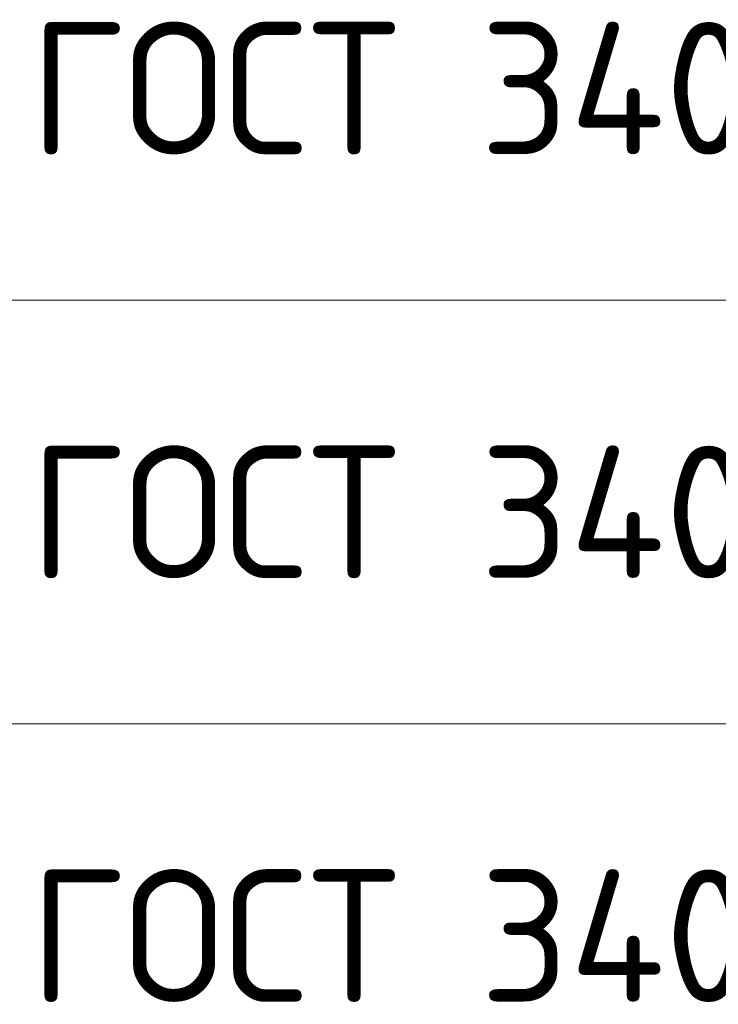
# Model space of a CAD drawing. Header units: metres. Extents: x -38 to 97, y -15 to 21.
# Tile 124 of 256: x 70.33 to 71.65, y 3.94 to 5.8. Entities that reach past the tile are written whole.
import ezdxf

# ---------------------------------------------------------------- set-up
doc = ezdxf.new("R2010")
doc.units = ezdxf.units.M
doc.layers.add('XR$6$Текст_ примечание', color=7, linetype='Continuous', lineweight=13)
doc.styles.add('ISOCPEUR', font='txt')

msp = doc.modelspace()

# ---------------------------------------------------------------- linework, layer by layer
at = {"layer": 'XR$6$Текст_ примечание', "color": 7, "linetype": 'Continuous', "lineweight": 13, "transparency": 33554687}
for p, q in [((86.4198, 5.2717), (67.9198, 5.2717)), ((86.4198, 4.4717), (67.9198, 4.4717))]:
    msp.add_line(p, q, dxfattribs=at)

# ---------------------------------------------------------------- texts
at = {"layer": 'XR$6$Текст_ примечание', "color": 7, "linetype": 'Continuous', "lineweight": 35, "transparency": 33554687, "char_height": 0.25, "width": 2.743715, "attachment_point": 7, "style": 'ISOCPEUR'}
for insert in [(70.3506, 5.5467), (70.3506, 4.7467), (70.3506, 3.9467)]:
    msp.add_mtext('\\W0.96;ГОСТ 34028-2016', dxfattribs=dict(at, insert=insert))

doc.saveas('drawing.dxf')
